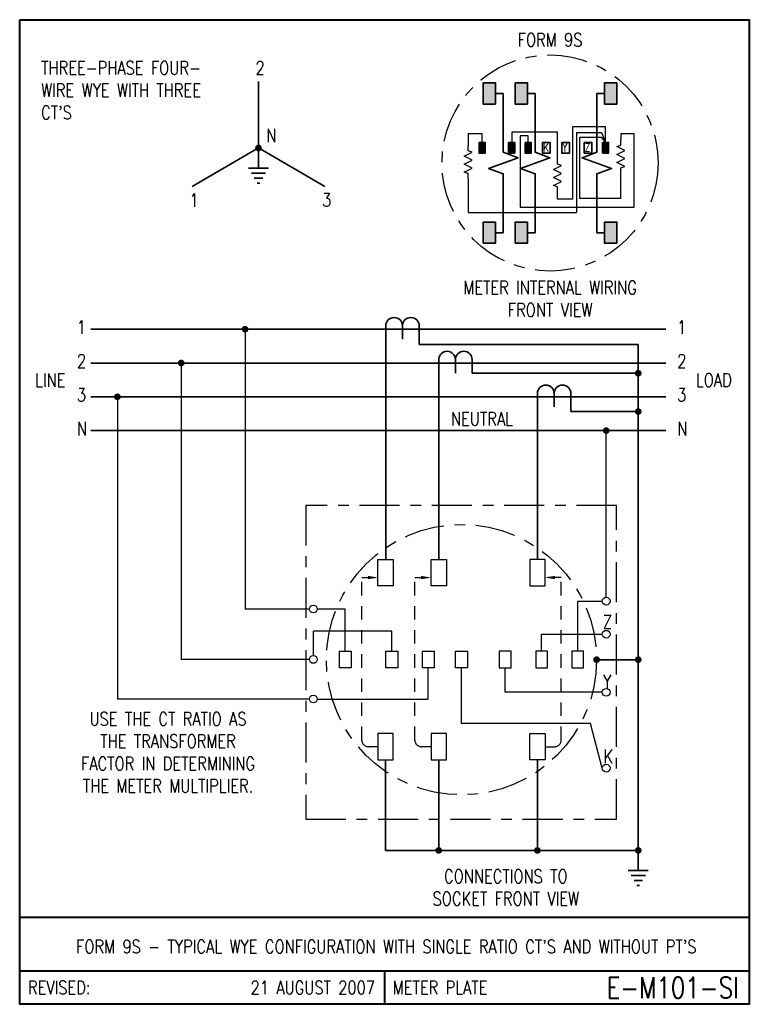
# Model space of a CAD drawing. Header units: inches. Extents: x 0 to 6.81, y 0 to 9.19.
import ezdxf
from ezdxf.enums import TextEntityAlignment as Align

# ---------------------------------------------------------------- set-up
doc = ezdxf.new("R2010")
doc.units = ezdxf.units.IN
doc.header["$LTSCALE"] = 0.5
doc.header["$MEASUREMENT"] = 0
doc.linetypes.add('CENTER2', pattern=[1.125, 0.75, -0.125, 0.125, -0.125])
doc.linetypes.add('HIDDEN', pattern=[0.375, 0.25, -0.125])
for name, color, linetype, lineweight in [('E-DETL-1LINE', 4, 'Continuous', 35), ('E-DETL-TEXT', 3, 'Continuous', 35), ('E-DETL-TTLB', 2, 'Continuous', 40), ('E-DETL-TTLB-TEXT', 5, 'Continuous', 50)]:
    doc.layers.add(name, color=color, linetype=linetype, lineweight=lineweight)
doc.layers.add('E-DETL-FINE', color=8, linetype='Continuous')
doc.styles.add('ROMANS', font='romans.shx', dxfattribs={"height": 0.046875})
doc.styles.get("Standard").update_dxf_attribs({"font": 'romans.shx', "width": 0.8})

# ---------------------------------------------------------------- blocks, each defined once
blk = doc.blocks.new('E-004')
at = {"const_width": 0.03125}
blk.add_lwpolyline([(-0.015625, 0, 1), (0.015625, 0, 1)], format="xyb", close=True, dxfattribs=at)
blk = doc.blocks.new('PE001c')
for p, q in [((0, 0.21875), (0, -0.21875)), ((-0.03125, 0.15625), (0.03125, 0.15625)), ((-0.03125, 0), (0.09375, 0)), ((-0.03125, -0.15625), (0.03125, -0.15625))]:
    blk.add_line(p, q)
blk.add_lwpolyline([(-0.03125, 0.15625, 1), (-0.03125, 0, 1), (-0.03125, -0.15625)], format="xyb")
blk = doc.blocks.new('PE008')
for p, q in [((0.1875, -0.0938), (0.1875, 0.0938)), ((0.1875, 0), (0, 0)), ((0.2344, -0.0667), (0.2344, 0.0667)), ((0.2812, -0.0396), (0.2812, 0.0396)), ((0.3281, -0.0126), (0.3281, 0.0126))]:
    blk.add_line(p, q)

msp = doc.modelspace()

# ---------------------------------------------------------------- hatches: boundary and pattern name
at = {"layer": 'E-DETL-1LINE'}
for points in [[(4.4405, 8.5988), (4.3262, 8.5988), (4.3262, 8.4008), (4.4405, 8.4008)], [(4.7385, 8.5988), (4.6241, 8.5988), (4.6241, 8.4008), (4.7385, 8.4008)], [(5.4595, 8.4008), (5.5738, 8.4008), (5.5738, 8.5988), (5.4595, 8.5988)], [(4.3447, 8.0422), (4.2876, 8.0422), (4.2876, 7.9432), (4.3447, 7.9432)], [(4.6208, 8.0422), (4.5636, 8.0422), (4.5636, 7.9432), (4.6208, 7.9432)], [(4.7741, 8.0422), (4.7169, 8.0422), (4.7169, 7.9432), (4.7741, 7.9432)], [(5.4967, 8.0422), (5.4396, 8.0422), (5.4396, 7.9432), (5.4967, 7.9432)], [(4.4405, 7.2992), (4.3262, 7.2992), (4.3262, 7.1012), (4.4405, 7.1012)], [(4.7385, 7.2992), (4.6241, 7.2992), (4.6241, 7.1012), (4.7385, 7.1012)], [(5.4595, 7.1012), (5.5738, 7.1012), (5.5738, 7.2992), (5.4595, 7.2992)]]:
    msp.add_hatch(color=256, dxfattribs=at).paths.add_polyline_path(points)

# ---------------------------------------------------------------- linework, layer by layer
for p, q in [((2.2287, 8.6111), (2.2287, 7.9904)), ((4.4405, 8.4998), (4.5136, 8.4998)), ((4.5136, 8.4998), (4.5136, 8.1411)), ((4.7385, 8.4998), (4.8116, 8.4998)), ((4.8116, 8.4998), (4.8116, 8.1411)), ((5.3864, 8.4998), (5.3864, 8.1411)), ((5.4595, 8.4998), (5.3864, 8.4998)), ((2.2287, 7.9904), (1.6087, 7.6325)), ((2.2287, 7.9904), (2.8486, 7.6325)), ((4.5136, 7.5589), (4.5136, 7.2992)), ((4.8116, 7.5589), (4.8116, 7.2992)), ((5.3864, 7.5589), (5.3864, 7.2992)), ((4.5136, 7.2002), (4.5136, 7.2992)), ((4.8116, 7.2002), (4.8116, 7.2992)), ((5.3864, 7.2002), (5.3864, 7.2992)), ((4.4405, 7.2002), (4.5136, 7.2002)), ((4.7385, 7.2002), (4.8116, 7.2002)), ((5.4595, 7.2002), (5.3864, 7.2002)), ((6.0293, 6.2993), (0.6637, 6.2993)), ((3.4161, 6.2681), (3.4161, 4.1518)), ((3.7286, 6.2681), (3.7286, 6.1553)), ((5.773, 6.1553), (3.7286, 6.1553)), ((5.773, 6.1553), (5.773, 1.436)), ((6.0293, 5.9839), (0.6637, 5.9839)), ((3.9105, 4.1518), (3.9105, 5.9527)), ((4.223, 5.9527), (4.223, 5.8882)), ((4.223, 5.8882), (5.773, 5.8882)), ((6.0293, 5.6685), (0.6637, 5.6685)), ((4.8317, 5.6373), (4.8317, 4.1518)), ((5.1442, 5.6373), (5.1442, 5.5307)), ((5.773, 5.5307), (5.1442, 5.5307)), ((6.0293, 5.3532), (0.6637, 5.3532)), ((5.3844, 3.2158), (5.773, 3.2158)), ((3.4151, 2.2798), (3.4151, 1.436)), ((3.9105, 2.2798), (3.9105, 1.436)), ((4.8317, 2.2798), (4.8317, 1.436)), ((5.773, 1.436), (3.4151, 1.436))]:
    msp.add_line(p, q, dxfattribs=at)
for points in [[(4.3262, 8.5988), (4.4405, 8.5988), (4.4405, 8.4008), (4.3262, 8.4008)], [(4.6241, 8.5988), (4.7385, 8.5988), (4.7385, 8.4008), (4.6241, 8.4008)], [(5.5738, 8.5988), (5.4595, 8.5988), (5.4595, 8.4008), (5.5738, 8.4008)], [(4.2876, 8.0422), (4.3447, 8.0422), (4.3447, 7.9432), (4.2876, 7.9432)], [(4.5636, 8.0422), (4.6208, 8.0422), (4.6208, 7.9432), (4.5636, 7.9432)], [(4.7169, 8.0422), (4.7741, 8.0422), (4.7741, 7.9432), (4.7169, 7.9432)], [(4.8792, 8.0422), (4.9499, 8.0422), (4.9499, 7.9432), (4.8792, 7.9432)], [(5.0597, 8.0422), (5.1303, 8.0422), (5.1303, 7.9432), (5.0597, 7.9432)], [(5.2687, 8.0422), (5.3393, 8.0422), (5.3393, 7.9432), (5.2687, 7.9432)], [(5.4396, 8.0422), (5.4967, 8.0422), (5.4967, 7.9432), (5.4396, 7.9432)], [(4.3262, 7.1012), (4.4405, 7.1012), (4.4405, 7.2992), (4.3262, 7.2992)], [(4.6241, 7.1012), (4.7385, 7.1012), (4.7385, 7.2992), (4.6241, 7.2992)], [(5.5738, 7.1012), (5.4595, 7.1012), (5.4595, 7.2992), (5.5738, 7.2992)]]:
    msp.add_lwpolyline(points, close=True, dxfattribs=at)
for points in [[(4.5136, 8.1411), (4.5136, 7.95), (4.651, 7.9), (4.3763, 7.8), (4.5136, 7.75), (4.5136, 7.5589)], [(4.8116, 8.1411), (4.8116, 7.95), (4.949, 7.9), (4.6742, 7.8), (4.8116, 7.75), (4.8116, 7.5589)], [(5.3864, 8.1411), (5.3864, 7.95), (5.249, 7.9), (5.5237, 7.8), (5.3864, 7.75), (5.3864, 7.5589)]]:
    msp.add_lwpolyline(points, dxfattribs=at)
at = {"layer": 'E-DETL-FINE'}
for p, q in [((5.4682, 8.187), (5.1609, 8.187)), ((5.1609, 8.187), (5.1609, 7.5133)), ((5.4682, 8.0422), (5.4682, 8.187)), ((4.3162, 8.1234), (4.1859, 8.1234)), ((4.1859, 8.1234), (4.1859, 8.0135)), ((4.3162, 8.0422), (4.3162, 8.1234)), ((5.0192, 8.1379), (4.5922, 8.1379)), ((4.5922, 8.1379), (4.5922, 8.0422)), ((4.7455, 8.1032), (4.672, 8.1032)), ((4.672, 8.1032), (4.672, 7.4381)), ((4.7455, 8.0422), (4.7455, 8.1032)), ((5.0192, 7.8894), (5.0192, 8.1379)), ((5.1957, 8.135), (5.1957, 7.3889)), ((5.1957, 8.135), (5.43, 8.135)), ((5.2275, 7.5191), (5.2275, 8.0916)), ((5.2275, 8.0916), (5.4271, 8.0916)), ((5.4271, 8.0916), (5.4682, 8.0422)), ((5.43, 8.135), (5.4682, 8.0422)), ((5.6118, 8.1234), (5.6118, 8.0681)), ((5.7338, 8.1234), (5.6118, 8.1234)), ((5.7338, 7.4381), (5.7338, 8.1234)), ((5.6118, 7.5191), (5.6118, 7.7556)), ((4.1859, 7.701), (4.1859, 7.3889)), ((5.0192, 7.5133), (5.0192, 7.5769)), ((5.1609, 7.5133), (5.0192, 7.5133)), ((5.6118, 7.5191), (5.2275, 7.5191)), ((4.1859, 7.3889), (5.1957, 7.3889)), ((4.672, 7.4381), (5.7338, 7.4381)), ((2.104, 6.2993), (2.104, 3.6886)), ((1.5078, 5.9839), (1.5078, 3.2182)), ((0.9117, 5.6685), (0.9117, 2.8485)), ((5.474, 3.7979), (5.474, 5.3532)), ((2.7044, 3.6886), (2.104, 3.6886)), ((3.0387, 3.6886), (2.777, 3.6886)), ((3.0387, 3.2956), (3.0387, 3.6886)), ((5.2081, 3.7616), (5.4377, 3.7616)), ((5.2081, 3.2956), (5.2081, 3.7616)), ((3.4734, 3.4808), (2.7407, 3.4808)), ((2.7407, 3.2545), (2.7407, 3.4808)), ((3.4734, 3.2956), (3.4734, 3.4808)), ((4.8709, 3.2956), (4.8709, 3.4531)), ((4.8709, 3.4531), (5.4377, 3.4531)), ((2.7044, 3.2182), (1.5078, 3.2182)), ((3.8132, 2.8485), (3.8132, 3.1409)), ((4.1234, 2.6194), (4.1234, 3.1409)), ((4.5312, 2.9115), (4.5312, 3.1409)), ((2.7044, 2.8485), (0.9117, 2.8485)), ((2.777, 2.8485), (3.8132, 2.8485)), ((5.4377, 2.9115), (4.5312, 2.9115)), ((5.3264, 2.6194), (4.1234, 2.6194)), ((5.4377, 2.2037), (5.3264, 2.6194))]:
    msp.add_line(p, q, dxfattribs=at)
at = {"layer": 'E-DETL-FINE', "linetype": 'HIDDEN'}
for p, q in [((3.1926, 2.4661), (3.1926, 3.9819)), ((3.1926, 3.9819), (3.3437, 3.9819)), ((3.688, 2.4661), (3.688, 3.9819)), ((3.688, 3.9819), (3.839, 3.9819)), ((5.0542, 3.9819), (4.9031, 3.9819)), ((5.0542, 2.4661), (5.0542, 3.9819)), ((3.3437, 2.4036), (3.2551, 2.4036)), ((3.839, 2.4036), (3.7505, 2.4036)), ((4.9031, 2.4036), (4.9917, 2.4036))]:
    msp.add_line(p, q, dxfattribs=at)
at = {"layer": 'E-DETL-FINE'}
for points in [[(4.1859, 7.701), (4.1859, 7.751), (4.1484, 7.7635), (4.2234, 7.801), (4.1484, 7.8385), (4.2234, 7.876), (4.1484, 7.9135), (4.2234, 7.951), (4.1859, 7.9635), (4.1859, 8.0135)], [(5.6118, 7.7556), (5.6118, 7.8056), (5.6493, 7.8181), (5.5743, 7.8556), (5.6493, 7.8931), (5.5743, 7.9306), (5.6493, 7.9681), (5.5743, 8.0056), (5.6118, 8.0181), (5.6118, 8.0681)], [(5.0192, 7.5769), (5.0192, 7.6269), (4.9817, 7.6394), (5.0567, 7.6769), (4.9817, 7.7144), (5.0567, 7.7519), (4.9817, 7.7894), (5.0567, 7.8269), (5.0192, 7.8394), (5.0192, 7.8894)]]:
    msp.add_lwpolyline(points, dxfattribs=at)
at = {"layer": 'E-DETL-FINE', "linetype": 'CENTER2'}
msp.add_lwpolyline([(2.6692, 1.7262), (5.5712, 1.7262), (5.5712, 4.6555), (2.6692, 4.6555)], close=True, dxfattribs=at)
at = {"layer": 'E-DETL-FINE'}
for points in [[(3.3437, 4.1518), (3.4866, 4.1518), (3.4866, 3.9043), (3.3437, 3.9043)], [(3.839, 4.1518), (3.9819, 4.1518), (3.9819, 3.9043), (3.839, 3.9043)], [(4.9031, 4.1518), (4.7602, 4.1518), (4.7602, 3.9043), (4.9031, 3.9043)], [(2.9834, 3.2956), (3.0939, 3.2956), (3.0939, 3.1409), (2.9834, 3.1409)], [(3.4182, 3.2956), (3.5286, 3.2956), (3.5286, 3.1409), (3.4182, 3.1409)], [(3.758, 3.2956), (3.8684, 3.2956), (3.8684, 3.1409), (3.758, 3.1409)], [(4.0682, 3.2956), (4.1786, 3.2956), (4.1786, 3.1409), (4.0682, 3.1409)], [(4.5864, 3.2956), (4.4759, 3.2956), (4.4759, 3.1409), (4.5864, 3.1409)], [(4.9262, 3.2956), (4.8157, 3.2956), (4.8157, 3.1409), (4.9262, 3.1409)], [(5.2633, 3.2956), (5.1529, 3.2956), (5.1529, 3.1409), (5.2633, 3.1409)], [(3.3437, 2.2798), (3.4866, 2.2798), (3.4866, 2.5274), (3.3437, 2.5274)], [(3.839, 2.2798), (3.9819, 2.2798), (3.9819, 2.5274), (3.839, 2.5274)], [(4.9031, 2.2798), (4.7602, 2.2798), (4.7602, 2.5274), (4.9031, 2.5274)]]:
    msp.add_lwpolyline(points, close=True, dxfattribs=at)
at = {"layer": 'E-DETL-FINE', "linetype": 'CENTER2'}
for centre, radius in [((4.95, 7.85), 1.0088), ((4.1234, 3.2158), 1.261)]:
    msp.add_circle(centre, radius, dxfattribs=at)
at = {"layer": 'E-DETL-FINE'}
for centre in [(5.474, 3.7616), (2.7407, 3.6886), (5.474, 3.4531), (2.7407, 3.2182), (5.474, 2.9115), (2.7407, 2.8485), (5.474, 2.2037)]:
    msp.add_circle(centre, 0.0363, dxfattribs=at)
at = {"layer": 'E-DETL-FINE', "linetype": 'HIDDEN'}
for centre, start, end in [((3.2551, 2.4661), 180, 270), ((3.7505, 2.4661), 180, 270), ((4.9917, 2.4661), 270, 0)]:
    msp.add_arc(centre, 0.0625, start, end, dxfattribs=at)
at = {"layer": 'E-DETL-FINE'}
for points in [[(3.2499, 3.9976), (3.3437, 3.9819), (3.2499, 3.9663)], [(3.7453, 3.9976), (3.839, 3.9819), (3.7453, 3.9663)], [(4.9969, 3.9976), (4.9031, 3.9819), (4.9969, 3.9663)]]:
    msp.add_solid(points, dxfattribs=at)
at = {"layer": 'E-DETL-TTLB'}
msp.add_lwpolyline([(0, 9.1875), (6.8095, 9.1875), (6.8095, 0), (0, 0)], close=True, dxfattribs=at)
for points in [[(0, 0.8125), (6.8095, 0.8125)], [(0, 0.3125), (6.8095, 0.3125)], [(3.4048, 0.3125), (3.4048, 0)]]:
    msp.add_lwpolyline(points, dxfattribs=at)

# ---------------------------------------------------------------- block references
at = {"layer": 'E-DETL-1LINE'}
for p in [(2.2287, 7.9904), (2.104, 6.2993), (1.5078, 5.9839), (5.773, 5.8882), (0.9117, 5.6685), (5.773, 5.5307), (5.474, 5.3532), (5.3844, 3.2158), (5.773, 3.2158), (3.9105, 1.436), (4.8317, 1.436), (5.773, 1.436)]:
    msp.add_blockref('E-004', p, dxfattribs=at)
at = {"layer": 'E-DETL-1LINE', "rotation": 270}
for p in [(2.2287, 7.9904), (5.773, 1.436)]:
    msp.add_blockref('PE008', p, dxfattribs=at)
at = {"layer": 'E-DETL-1LINE', "xscale": -1, "rotation": 90}
for p in [(3.5724, 6.2993), (4.0667, 5.9839), (4.9879, 5.6685)]:
    msp.add_blockref('PE001c', p, dxfattribs=at)

# ---------------------------------------------------------------- texts
at = {"layer": 'E-DETL-TEXT', "style": 'ROMANS', "width": 0.8}
for s, p in [('REVISED:', (0.0773, 0.1563)), ('METER PLATE', (3.482, 0.1563))]:
    msp.add_text(s, height=0.125, dxfattribs=at).set_placement(p, align=Align.MIDDLE_LEFT)
for s, height, p in [('21 AUGUST 2007', 0.125, (3.316, 0.1563)), ('E-M101-SI', 0.19685, (6.7114, 0.1563))]:
    msp.add_text(s, height=height, dxfattribs=at).set_placement(p, align=Align.MIDDLE_RIGHT)
at = {"layer": 'E-DETL-TEXT'}
for s, insert, char_height, width, attachment_point in [('FORM 9S', (4.95, 9), 0.125, 1.021609, 5), ("THREE-PHASE FOUR-\\PWIRE WYE WITH THREE\\PCT'S", (0.2, 8.8), 0.125, 2.119747, 1), ('2', (2.2007, 8.8), 0.125, 0.234375, 1), ('N', (2.3024, 8.1702), 0.125, 0.234375, 1), ('K', (4.8846, 8.033), 0.075, 0.072229, 1), ('Y', (5.0651, 8.033), 0.075, 0.075, 1), ('Z', (5.2741, 8.033), 0.075, 0.075, 1), ('1', (1.584, 7.566), 0.125, 0.234375, 1), ('3', (2.8217, 7.5684), 0.125, 0.234375, 1), ('METER INTERNAL WIRING FRONT VIEW', (4.95, 6.75), 0.125, 1.78125, 2), ('1', (0.5336, 6.3802), 0.125, 0.234375, 1), ('1', (6.1362, 6.3802), 0.125, 0.234375, 1), ('2', (0.5336, 6.0648), 0.125, 0.234375, 1), ('2', (6.1362, 6.0648), 0.125, 0.234375, 1), ('LINE', (0.1438, 5.8874), 0.125, 0.290935, 1), ('LOAD', (6.3115, 5.8874), 0.125, 0.296875, 1), ('3', (0.5336, 5.7494), 0.125, 0.234375, 1), ('3', (6.1362, 5.7494), 0.125, 0.234375, 1), ('NEUTRAL', (4.025, 5.525), 0.125, 0.635482, 1), ('N', (0.5336, 5.4341), 0.125, 0.234375, 1), ('N', (6.1362, 5.4341), 0.125, 0.234375, 1), ('Z', (5.4433, 3.6319), 0.125, 0.09375, 1), ('Y', (5.4433, 3.0734), 0.125, 0.09375, 1), ('USE THE CT RATIO AS THE TRANSFORMER FACTOR IN DETERMINING THE METER MULTIPLIER.', (1.3845, 2.7253), 0.125, 1.828571, 2), ('K', (5.4479, 2.3765), 0.125, 0.090286, 1), ('CONNECTIONS TO SOCKET FRONT VIEW', (4.5372, 1.2569), 0.125, 1.78125, 2)]:
    msp.add_mtext(s, dxfattribs=dict(at, insert=insert, char_height=char_height, width=width, attachment_point=attachment_point))
at = {"layer": 'E-DETL-TTLB-TEXT', "style": 'ROMANS', "width": 0.8}
msp.add_text("FORM 9S - TYPICAL WYE CONFIGURATION WITH SINGLE RATIO CT'S AND WITHOUT PT'S", height=0.125, dxfattribs=at).set_placement((3.4217, 0.4764), align=Align.CENTER)

doc.saveas('drawing.dxf')
